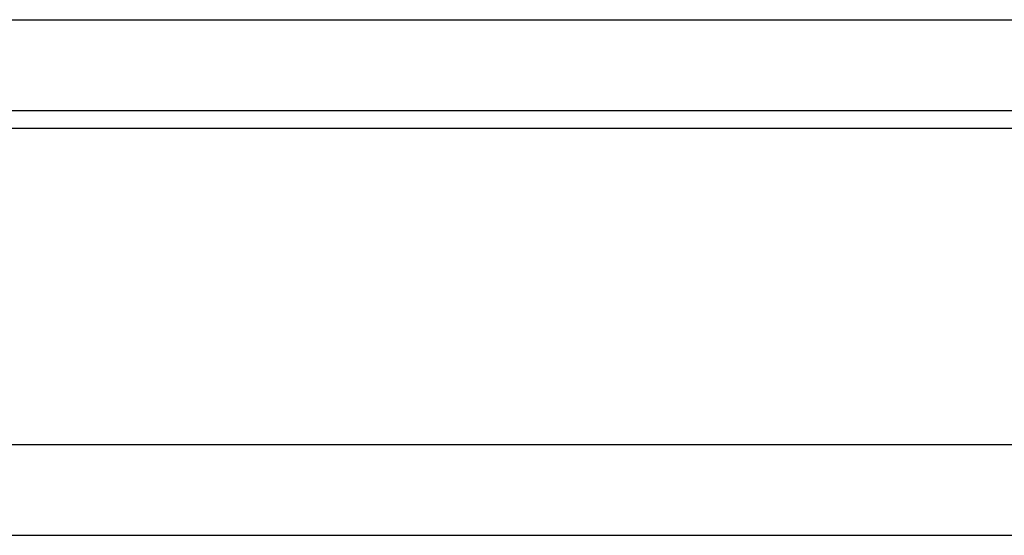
# Model space of a CAD drawing. Header units: millimetres. Extents: x 13 to 415, y 108 to 235.
# Tile 34 of 53: x 294 to 310, y 128 to 137. Entities that reach past the tile are written whole.
import ezdxf

# ---------------------------------------------------------------- set-up
doc = ezdxf.new("R2010")
doc.units = ezdxf.units.MM
doc.header["$LTSCALE"] = 0.15
doc.layers.add('2', color=7, linetype='CONTINUOUS', true_color=0xffffff)
doc.layers.add('OUT', color=3, linetype='CONTINUOUS')

msp = doc.modelspace()

# ---------------------------------------------------------------- linework, layer by layer
at = {"layer": '2', "color": 0, "linetype": 'Continuous'}
msp.add_line((212.388, 134.99), (415.174, 134.99), dxfattribs=at)
at = {"layer": 'OUT', "color": 0}
for p, q in [((258.024, 136.779), (327.324, 136.779)), ((327.324, 135.279), (258.024, 135.279)), ((213.597, 129.779), (415.174, 129.779)), ((170.174, 128.279), (415.174, 128.279))]:
    msp.add_line(p, q, dxfattribs=at)

doc.saveas('drawing.dxf')
